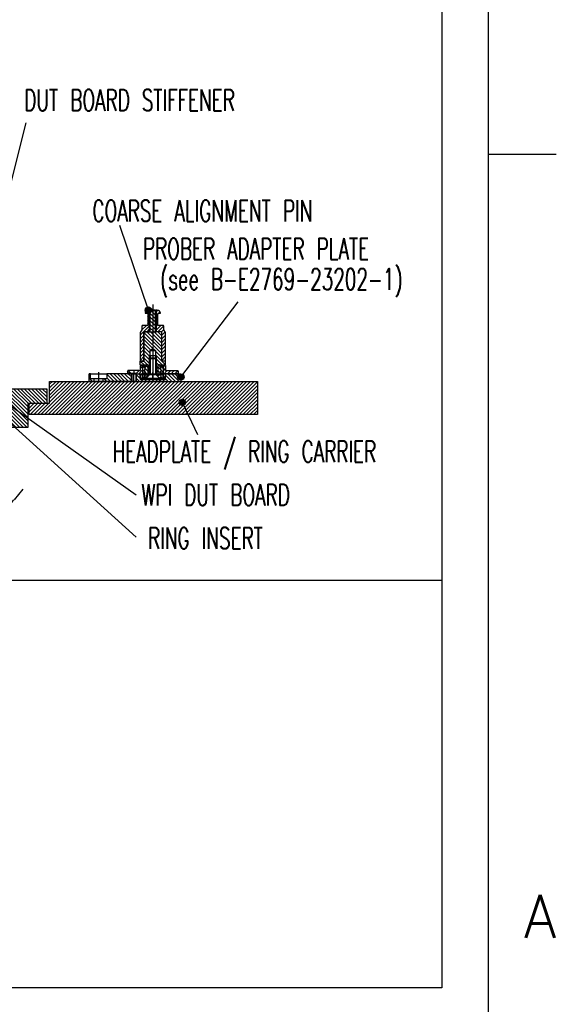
# Model space of a CAD drawing. Extents: x -1765 to 4890, y -3481 to 1222.
# Tile 84 of 98: x 4468 to 4890, y -2953 to -2180. Entities that reach past the tile are written whole.
import ezdxf

# ---------------------------------------------------------------- set-up
doc = ezdxf.new("R2010")
doc.units = 0
doc.linetypes.add('DASHED', pattern=[15, 7, -8])
doc.linetypes.add('DOT_CENTER', pattern=[14, 12, -1, 0, -1])
doc.layers.add('1', color=7, linetype='CONTINUOUS')
doc.styles.add('CONVERTER_1', font='txt.shx', dxfattribs={"width": 0.63})
doc.styles.add('CONVERTER_7', font='txt.shx', dxfattribs={"width": 0.97875})
doc.dimstyles.get("Standard").update_dxf_attribs({"dimtxt": 0.18, "dimasz": 0.18, "dimexe": 0.18, "dimexo": 0.0625, "dimgap": 0.09, "dimtad": 0, "dimtih": 1, "dimtoh": 1, "dimdec": 4, "dimzin": 0, "dimtxsty": 'STANDARD', "dimcen": 0.09, "dimazin": 3, "dimtfac": 1, "dimtdec": 4, "dimtofl": 0, "dimtmove": 0, "dimatfit": 3, "dimtolj": 1, "dimtzin": 0})
pattern_1 = [(135, (0, 0), (-1.4142136, -1.4142136), [])]
pattern_2 = [(-45, (0, 0), (1.4142136, 1.4142136), [])]
pattern_3 = [(45, (2e-11, 369.065), (-1.41421356, 1.41421356), [])]
pattern_4 = [(45, (2e-11, -1113.895), (-1.4142136, 1.4142136), [])]
pattern_5 = [(135, (2e-11, -1113.895), (-1.4142136, -1.4142136), [])]
pattern_6 = [(135, (2e-11, -1113.895), (-1.4142136, -1.4142136), [])]
pattern_7 = [(45, (2e-11, -1113.895), (-1.4142136, 1.4142136), [])]
pattern_8 = [(315, (2e-11, -981.8801), (1.4142136, 1.4142136), [])]

# ---------------------------------------------------------------- blocks, each defined once
blk = doc.blocks.new('ATA1_S', base_point=(-213.984, -428.203))
at = {"layer": '1', "color": 7, "linetype": 'CONTINUOUS'}
blk.add_line((565.576, -428.203), (565.576, 118.957), dxfattribs=at)
at = {"layer": '1', "color": 1, "linetype": 'CONTINUOUS'}
blk.add_line((565.576, -292.163), (571.926, -292.163), dxfattribs=at)
at = {"layer": '1', "color": 7, "insert": (571.926, -363.433), "char_height": 4, "attachment_point": 6, "style": 'CONVERTER_7'}
blk.add_mtext('A', dxfattribs=at)
blk = doc.blocks.new('TEXT__271', base_point=(-2000, -2800))
at = {"layer": '1', "color": 7, "linetype": 'CONTINUOUS'}
for p, q in [((4800, -900), (4800, -2200)), ((4800, -2200), (4800, -2940)), ((4800, -2200), (4800, -2940)), ((4800, -2940), (3700, -2940))]:
    blk.add_line(p, q, dxfattribs=at)
at = {"layer": '1', "color": 1, "linetype": 'CONTINUOUS'}
blk.add_line((4800, -2620), (400, -2620), dxfattribs=at)
blk = doc.blocks.new('PIN_IR__477', base_point=(4152.5, -2484.29))
at = {"layer": '1', "color": 6, "linetype": 'CONTINUOUS'}
for p, q in [((4152.5, -2465.92), (4157.5, -2465.92)), ((4152.5, -2478.92), (4152.5, -2465.92)), ((4157.5, -2465.92), (4157.5, -2478.92)), ((4153, -2480.92), (4152.5, -2478.92)), ((4157.5, -2478.92), (4152.5, -2478.92)), ((4157, -2480.92), (4153, -2480.92)), ((4157.5, -2478.92), (4157, -2480.92))]:
    blk.add_line(p, q, dxfattribs=at)
at = {"layer": '1', "color": 6, "linetype": 'DOT_CENTER'}
blk.add_line((4155, -2461.3), (4155, -2489.29), dxfattribs=at)
at = {"layer": '1', "color": 6, "linetype": 'CONTINUOUS'}
blk.add_arc((4155, -2468.54), 3.63, 46.39718, 133.60282, dxfattribs=at)
blk = doc.blocks.new('INSERT_RING_TSK__478', base_point=(4128, -2518.75))
at = {"layer": '1', "linetype": 'CONTINUOUS'}
h = blk.add_hatch(dxfattribs=at)
h.set_pattern_fill('USER', scale=2, angle=135, pattern_type=0)
h.set_pattern_definition(pattern_1)
h.paths.add_polyline_path([(4147, -2469.75), (4147, -2473.95), (4152.5, -2473.95), (4152.5, -2480.95), (4155, -2481.95), (4157.5, -2480.95), (4157.5, -2473.95), (4160.5, -2473.95), (4160.5, -2491.75), (4140.5, -2491.75), (4140.5, -2492.75), (4127, -2492.75), (4127, -2495.75), (4133, -2495.75), (4133, -2499.75), (4085, -2499.75), (4085, -2480.85), (4070, -2480.85), (4070, -2469.75)])
h = blk.add_hatch(dxfattribs=at)
h.set_pattern_fill('USER', scale=2, angle=135, pattern_type=0)
h.set_pattern_definition(pattern_1)
h.paths.add_polyline_path([(4402.5, -2473.95), (4399.5, -2473.95), (4399.5, -2491.75), (4402.5, -2491.75)])
h = blk.add_hatch(dxfattribs=at)
h.set_pattern_fill('USER', scale=2, angle=135, pattern_type=0)
h.set_pattern_definition(pattern_1)
h.paths.add_polyline_path([(4403, -2473.95), (4402.5, -2473.95), (4402.5, -2491.75), (4403, -2491.75)])
h = blk.add_hatch(dxfattribs=at)
h.set_pattern_fill('USER', scale=2, angle=135, pattern_type=0)
h.set_pattern_definition(pattern_1)
h.paths.add_polyline_path([(4407.5, -2473.95), (4407, -2473.95), (4407, -2491.75), (4407.5, -2491.75)])
h = blk.add_hatch(dxfattribs=at)
h.set_pattern_fill('USER', scale=2, angle=135, pattern_type=0)
h.set_pattern_definition(pattern_1)
h.paths.add_polyline_path([(4490, -2469.75), (4490, -2480.85), (4475, -2480.85), (4475, -2499.75), (4433, -2499.75), (4427, -2499.75), (4427, -2495.75), (4433, -2495.75), (4433, -2492.75), (4419.5, -2492.75), (4419.5, -2491.75), (4407.5, -2491.75), (4407.5, -2473.95), (4413, -2473.95), (4413, -2469.75)])
at = {"layer": '1', "color": 7, "linetype": 'DOT_CENTER'}
for p, q in [((4280, -2455.57), (4280, -2520.16)), ((4155, -2491.84), (4155, -2473.23)), ((4405, -2473.23), (4405, -2491.84)), ((4132, -2489.38), (4132, -2474.99))]:
    blk.add_line(p, q, dxfattribs=at)
at = {"layer": '1', "color": 7, "linetype": 'CONTINUOUS'}
for p, q in [((4070, -2469.75), (4070, -2480.85)), ((4147, -2469.75), (4070, -2469.75)), ((4147, -2473.95), (4147, -2469.75)), ((4152.5, -2473.95), (4147, -2473.95)), ((4152.5, -2473.95), (4157.5, -2473.95)), ((4152.5, -2473.95), (4152.5, -2480.95)), ((4157.5, -2480.95), (4157.5, -2473.95)), ((4160.5, -2473.95), (4157.5, -2473.95)), ((4160.5, -2491.75), (4160.5, -2473.95)), ((4402.5, -2473.95), (4399.5, -2473.95)), ((4399.5, -2473.95), (4399.5, -2491.75)), ((4403, -2473.95), (4402.5, -2473.95)), ((4403, -2473.95), (4403, -2491.75)), ((4407, -2473.95), (4403, -2473.95)), ((4407.5, -2473.95), (4407, -2473.95)), ((4407, -2473.95), (4407, -2491.75)), ((4413, -2473.95), (4407.5, -2473.95)), ((4413, -2469.75), (4413, -2473.95)), ((4490, -2469.75), (4413, -2469.75)), ((4490, -2480.85), (4490, -2469.75)), ((4070, -2480.85), (4085, -2480.85)), ((4085, -2480.85), (4085, -2499.75)), ((4157.5, -2480.95), (4152.5, -2480.95)), ((4152.5, -2480.95), (4155, -2481.95)), ((4155, -2481.95), (4157.5, -2480.95)), ((4475, -2480.85), (4490, -2480.85)), ((4475, -2499.75), (4475, -2480.85)), ((4127, -2492.75), (4140.5, -2492.75)), ((4127, -2492.75), (4127, -2495.75)), ((4127, -2495.75), (4133, -2495.75)), ((4133, -2495.75), (4133, -2499.75)), ((4140.5, -2492.75), (4140.5, -2491.75)), ((4160.5, -2491.75), (4140.5, -2491.75)), ((4402.5, -2491.75), (4399.5, -2491.75)), ((4403, -2491.75), (4402.5, -2491.75)), ((4407, -2491.75), (4403, -2491.75)), ((4407.5, -2491.75), (4407, -2491.75)), ((4419.5, -2491.75), (4407.5, -2491.75)), ((4419.5, -2491.75), (4419.5, -2492.75)), ((4419.5, -2492.75), (4433, -2492.75)), ((4433, -2495.75), (4427, -2495.75)), ((4427, -2495.75), (4427, -2499.75)), ((4433, -2495.75), (4433, -2492.75)), ((4085, -2499.75), (4133, -2499.75)), ((4427, -2499.75), (4433, -2499.75)), ((4433, -2499.75), (4475, -2499.75))]:
    blk.add_line(p, q, dxfattribs=at)
at = {"layer": '1', "color": 7, "linetype": 'DASHED'}
for p, q in [((4402.5, -2473.95), (4402.5, -2491.75)), ((4407.5, -2473.95), (4407.5, -2491.75))]:
    blk.add_line(p, q, dxfattribs=at)
at = {"layer": '1'}
blk.add_blockref('PIN_IR__477', (4152.5, -2484.29), dxfattribs=at)
blk = doc.blocks.new('CATCHPIN__488', base_point=(4559.01, -2364.59))
at = {"layer": '1', "linetype": 'CONTINUOUS'}
h = blk.add_hatch(dxfattribs=at)
h.set_pattern_fill('USER', color=1, scale=2, angle=45, pattern_type=0)
h.set_pattern_definition(pattern_3)
edge = h.paths.add_edge_path()
edge.add_line((4564.9, -2419.75), (4569, -2419.75))
edge.add_line((4569, -2419.75), (4569, -2410.45))
edge.add_line((4569, -2410.45), (4567.2, -2410.45))
edge.add_line((4567.2, -2410.45), (4567, -2410.25))
edge.add_arc((4569.5, -2410.25), 2.5, 450, 540, ccw=False)
edge.add_line((4569.5, -2407.75), (4570.5, -2407.75))
edge.add_line((4570.5, -2407.75), (4570.5, -2424.85))
edge.add_line((4570.5, -2424.85), (4566, -2424.85))
edge.add_line((4566, -2424.85), (4566, -2425.65))
edge.add_line((4566, -2425.65), (4566, -2447.85))
edge.add_line((4566, -2447.85), (4563, -2447.85))
edge.add_line((4563, -2447.85), (4563, -2425.69))
edge.add_arc((4563.5, -2425.69), 0.5, 510, 540, ccw=False)
edge.add_line((4563.07, -2425.44), (4564.4, -2423.13))
edge.add_line((4564.4, -2423.13), (4564.4, -2420.25))
edge.add_arc((4564.9, -2420.25), 0.5, 450, 540, ccw=False)
h = blk.add_hatch(dxfattribs=at)
h.set_pattern_fill('USER', color=1, scale=2, angle=45, pattern_type=0)
h.set_pattern_definition(pattern_3)
edge = h.paths.add_edge_path()
edge.add_line((4581.1, -2419.75), (4577, -2419.75))
edge.add_line((4577, -2419.75), (4577, -2410.45))
edge.add_line((4577, -2410.45), (4578.8, -2410.45))
edge.add_line((4578.8, -2410.45), (4579, -2410.25))
edge.add_arc((4576.5, -2410.25), 2.5, 0, 90)
edge.add_line((4576.5, -2407.75), (4575.5, -2407.75))
edge.add_line((4575.5, -2407.75), (4575.5, -2424.85))
edge.add_line((4575.5, -2424.85), (4580, -2424.85))
edge.add_line((4580, -2424.85), (4580, -2425.65))
edge.add_line((4580, -2425.65), (4580, -2447.85))
edge.add_line((4580, -2447.85), (4583, -2447.85))
edge.add_line((4583, -2447.85), (4583, -2425.69))
edge.add_arc((4582.5, -2425.69), 0.5, 0, 30)
edge.add_line((4582.93, -2425.44), (4581.6, -2423.13))
edge.add_line((4581.6, -2423.13), (4581.6, -2420.25))
edge.add_arc((4581.1, -2420.25), 0.5, 0, 90)
at = {"layer": '1', "color": 7, "linetype": 'DOT_CENTER'}
for p, q in [((4573, -2403.35), (4573, -2407.75)), ((4573, -2407.75), (4573, -2424.28)), ((4573, -2436.3), (4573, -2447.32))]:
    blk.add_line(p, q, dxfattribs=at)
at = {"layer": '1', "color": 7, "linetype": 'CONTINUOUS'}
for p, q in [((4567.2, -2410.45), (4567, -2410.25)), ((4569, -2410.45), (4567.2, -2410.45)), ((4569, -2410.45), (4569, -2419.75)), ((4570.5, -2407.75), (4569.5, -2407.75)), ((4573, -2407.75), (4570.5, -2407.75)), ((4570.5, -2424.85), (4570.5, -2407.75)), ((4573, -2407.75), (4575.5, -2407.75)), ((4575.5, -2407.75), (4575.5, -2424.85)), ((4576.5, -2407.75), (4575.5, -2407.75)), ((4577, -2419.75), (4577, -2410.45)), ((4578.8, -2410.45), (4577, -2410.45)), ((4579, -2410.25), (4578.8, -2410.45)), ((4564.4, -2420.25), (4564.4, -2423.13)), ((4569, -2419.75), (4564.9, -2419.75)), ((4569, -2419.75), (4569, -2419.75)), ((4569, -2419.75), (4569, -2419.75)), ((4569, -2419.75), (4569, -2419.75)), ((4569, -2419.75), (4569, -2419.75)), ((4577, -2419.75), (4577, -2419.75)), ((4577, -2419.75), (4577, -2419.75)), ((4577, -2419.75), (4577, -2419.75)), ((4577, -2419.75), (4577, -2419.75)), ((4581.1, -2419.75), (4577, -2419.75)), ((4581.6, -2423.13), (4581.6, -2420.25)), ((4563, -2425.69), (4563, -2447.85)), ((4564.4, -2423.13), (4563.07, -2425.44)), ((4566, -2424.85), (4566, -2425.65)), ((4570.5, -2424.85), (4566, -2424.85)), ((4566, -2425.65), (4566, -2447.85)), ((4580, -2424.85), (4575.5, -2424.85)), ((4580, -2425.65), (4580, -2424.85)), ((4580, -2447.85), (4580, -2425.65)), ((4582.93, -2425.44), (4581.6, -2423.13)), ((4583, -2447.85), (4583, -2425.69)), ((4566, -2447.85), (4563, -2447.85)), ((4583, -2447.85), (4580, -2447.85))]:
    blk.add_line(p, q, dxfattribs=at)
for centre, radius, start, end in [((4569.5, -2410.25), 2.5, 90, 180), ((4576.5, -2410.25), 2.5, 0, 90), ((4564.9, -2420.25), 0.5, 90, 180), ((4581.1, -2420.25), 0.5, 0, 90), ((4563.5, -2425.69), 0.5, 150, 180), ((4582.5, -2425.69), 0.5, 0, 30)]:
    blk.add_arc(centre, radius, start, end, dxfattribs=at)
blk = doc.blocks.new('FLANGE_CP__489', base_point=(4560.35, -2399.28))
at = {"layer": '1', "linetype": 'CONTINUOUS'}
h = blk.add_hatch(dxfattribs=at)
h.set_pattern_fill('USER', color=6, scale=2, angle=45, pattern_type=0)
h.set_pattern_definition(pattern_4)
h.paths.add_polyline_path([(4565, -2452.35), (4565, -2461.75), (4564, -2461.75), (4563, -2460.75), (4563, -2457.75), (4560.25, -2457.75), (4560.25, -2457.35), (4562.35, -2455.25), (4563, -2455.25), (4563, -2451.35), (4566.5, -2451.35), (4566.5, -2452.35)])
h = blk.add_hatch(dxfattribs=at)
h.set_pattern_fill('USER', color=6, scale=2, angle=45, pattern_type=0)
h.set_pattern_definition(pattern_4)
h.paths.add_polyline_path([(4593, -2455.75), (4593, -2457.25), (4592.5, -2457.75), (4583, -2457.75), (4583, -2460.75), (4582, -2461.75), (4581, -2461.75), (4581, -2452.35), (4579.5, -2452.35), (4579.5, -2451.35), (4583, -2451.35), (4583, -2455.25), (4592.5, -2455.25)])
h = blk.add_hatch(dxfattribs=at)
h.set_pattern_fill('USER', color=6, scale=2, angle=45, pattern_type=0)
h.set_pattern_definition(pattern_4)
h.paths.add_polyline_path([(4553.65, -2455.25), (4555.75, -2457.35), (4555.75, -2457.75), (4553.5, -2457.75), (4553, -2457.25), (4553, -2455.75), (4553.5, -2455.25)])
at = {"layer": '1', "color": 6, "linetype": 'CONTINUOUS'}
for p, q in [((4563, -2451.35), (4563, -2455.25)), ((4563, -2451.35), (4566.5, -2451.35)), ((4566.5, -2452.35), (4566.5, -2451.35)), ((4579.5, -2451.35), (4583, -2451.35)), ((4579.5, -2452.35), (4579.5, -2451.35)), ((4583, -2451.35), (4583, -2455.25)), ((4553, -2455.75), (4553, -2457.25)), ((4553, -2457.25), (4553.5, -2457.75)), ((4553.65, -2455.25), (4553.5, -2455.25)), ((4553.5, -2457.75), (4555.75, -2457.75)), ((4555.75, -2457.35), (4553.65, -2455.25)), ((4562.35, -2455.25), (4553.65, -2455.25)), ((4555.75, -2457.75), (4555.75, -2457.35)), ((4555.75, -2457.35), (4560.25, -2457.35)), ((4555.75, -2457.75), (4560.25, -2457.75)), ((4562.35, -2455.25), (4560.25, -2457.35)), ((4560.25, -2457.35), (4560.25, -2457.75)), ((4560.25, -2457.75), (4563, -2457.75)), ((4562.35, -2455.25), (4563, -2455.25)), ((4563, -2460.75), (4563, -2457.75)), ((4566.5, -2452.35), (4565, -2452.35)), ((4565, -2452.35), (4565, -2461.75)), ((4579.5, -2452.35), (4581, -2452.35)), ((4581, -2452.35), (4581, -2461.75)), ((4583, -2455.25), (4592.5, -2455.25)), ((4583, -2460.75), (4583, -2457.75)), ((4592.5, -2457.75), (4583, -2457.75)), ((4593, -2455.75), (4592.5, -2455.25)), ((4593, -2457.25), (4592.5, -2457.75)), ((4593, -2455.75), (4593, -2457.25)), ((4563, -2460.75), (4564, -2461.75)), ((4564, -2461.75), (4565, -2461.75)), ((4565, -2461.75), (4581, -2461.75)), ((4581, -2461.75), (4582, -2461.75)), ((4583, -2460.75), (4582, -2461.75))]:
    blk.add_line(p, q, dxfattribs=at)
at = {"layer": '1', "color": 6, "linetype": 'DOT_CENTER'}
for p, q in [((4573, -2449.32), (4573, -2463.56)), ((4553, -2455.75), (4553.5, -2455.25)), ((4558, -2455.01), (4558, -2458.15))]:
    blk.add_line(p, q, dxfattribs=at)
blk = doc.blocks.new('BALLHEAD_CP__490', base_point=(4565, -2450.15))
at = {"layer": '1', "linetype": 'CONTINUOUS'}
h = blk.add_hatch(dxfattribs=at)
h.set_pattern_fill('USER', color=1, scale=2, angle=135, pattern_type=0)
h.set_pattern_definition(pattern_5)
edge = h.paths.add_edge_path()
edge.add_line((4569, -2458.85), (4569, -2450.85))
edge.add_line((4569, -2450.85), (4567.88, -2450.85))
edge.add_arc((4573, -2454.85), 6.5, 142.02013, 157.38014)
edge.add_arc((4573, -2454.85), 6.5, 157.38014, -157.38014)
edge.add_arc((4573, -2454.85), 6.5, -157.38014, -142.02013)
edge.add_line((4567.88, -2458.85), (4569, -2458.85))
h = blk.add_hatch(dxfattribs=at)
h.set_pattern_fill('USER', color=1, scale=2, angle=135, pattern_type=0)
h.set_pattern_definition(pattern_5)
edge = h.paths.add_edge_path()
edge.add_arc((4573, -2454.85), 6.5, -37.97987, -22.61986)
edge.add_arc((4573, -2454.85), 6.5, -22.61986, 22.61986)
edge.add_arc((4573, -2454.85), 6.5, 22.61986, 37.97987)
edge.add_line((4578.12, -2450.85), (4577, -2450.85))
edge.add_line((4577, -2450.85), (4577, -2458.85))
edge.add_line((4577, -2458.85), (4578.12, -2458.85))
h = blk.add_hatch(dxfattribs=at)
h.set_pattern_fill('USER', color=1, scale=2, angle=135, pattern_type=0)
h.set_pattern_definition(pattern_5)
edge = h.paths.add_edge_path()
edge.add_arc((4573, -2454.85), 6.5, 517.38014, 202.61986, ccw=False)
edge.add_line((4567, -2452.35), (4565.5, -2452.35))
edge.add_line((4565.5, -2452.35), (4565, -2452.85))
edge.add_line((4565, -2452.85), (4565, -2456.85))
edge.add_line((4565, -2456.85), (4565.5, -2457.35))
edge.add_line((4565.5, -2457.35), (4567, -2457.35))
h = blk.add_hatch(dxfattribs=at)
h.set_pattern_fill('USER', color=1, scale=2, angle=135, pattern_type=0)
h.set_pattern_definition(pattern_5)
edge = h.paths.add_edge_path()
edge.add_line((4580.5, -2457.35), (4581, -2456.85))
edge.add_line((4581, -2456.85), (4581, -2452.85))
edge.add_line((4581, -2452.85), (4580.5, -2452.35))
edge.add_line((4580.5, -2452.35), (4579, -2452.35))
edge.add_arc((4573, -2454.85), 6.5, 337.38014, 382.61986, ccw=False)
edge.add_line((4579, -2457.35), (4580.5, -2457.35))
at = {"layer": '1', "color": 1, "linetype": 'CONTINUOUS'}
for p, q in [((4569, -2450.85), (4567.88, -2450.85)), ((4569, -2450.85), (4569, -2458.85)), ((4578.12, -2450.85), (4577, -2450.85)), ((4577, -2450.85), (4577, -2458.85)), ((4565.5, -2452.35), (4565, -2452.85)), ((4565, -2452.85), (4565, -2456.85)), ((4565, -2456.85), (4565.5, -2457.35)), ((4567, -2452.35), (4565.5, -2452.35)), ((4565.5, -2457.35), (4567, -2457.35)), ((4569, -2458.85), (4567.88, -2458.85)), ((4578.12, -2458.85), (4577, -2458.85)), ((4579, -2452.35), (4580.5, -2452.35)), ((4580.5, -2457.35), (4579, -2457.35)), ((4580.5, -2452.35), (4581, -2452.85)), ((4581, -2456.85), (4580.5, -2457.35)), ((4581, -2452.85), (4581, -2456.85))]:
    blk.add_line(p, q, dxfattribs=at)
at = {"layer": '1', "color": 1, "linetype": 'DOT_CENTER'}
blk.add_line((4573, -2450.15), (4573, -2459.96), dxfattribs=at)
at = {"layer": '1', "color": 1, "linetype": 'CONTINUOUS'}
for start, end in [(142.02013, 157.38014), (22.61986, 37.97987), (157.38014, -157.38014), (-157.38014, -142.02013), (-37.97987, -22.61986), (-22.61986, 22.61986)]:
    blk.add_arc((4573, -2454.85), 6.5, start, end, dxfattribs=at)
blk = doc.blocks.new('SLEEVE_CP__491', base_point=(4572.02, -2410.4))
at = {"layer": '1', "linetype": 'CONTINUOUS'}
h = blk.add_hatch(dxfattribs=at)
h.set_pattern_fill('USER', color=4, scale=2, angle=135, pattern_type=0)
h.set_pattern_definition(pattern_6)
h.paths.add_polyline_path([(4566.5, -2461.75), (4566.5, -2457.35), (4565, -2457.35), (4565, -2461.75)])
h = blk.add_hatch(dxfattribs=at)
h.set_pattern_fill('USER', color=4, scale=2, angle=135, pattern_type=0)
h.set_pattern_definition(pattern_6)
h.paths.add_polyline_path([(4581, -2461.75), (4581, -2457.35), (4579.5, -2457.35), (4579.5, -2461.75)])
at = {"layer": '1', "color": 4, "linetype": 'CONTINUOUS'}
for p, q in [((4566.5, -2457.35), (4565, -2457.35)), ((4565, -2461.75), (4565, -2457.35)), ((4567, -2457.35), (4566.5, -2457.35)), ((4579.5, -2457.35), (4579, -2457.35)), ((4581, -2457.35), (4579.5, -2457.35)), ((4581, -2461.75), (4581, -2457.35)), ((4566.5, -2461.75), (4565, -2461.75)), ((4579.5, -2461.75), (4566.5, -2461.75)), ((4581, -2461.75), (4579.5, -2461.75))]:
    blk.add_line(p, q, dxfattribs=at)
at = {"layer": '1', "color": 4, "linetype": 'DASHED'}
for p, q in [((4566.5, -2461.75), (4566.5, -2457.35)), ((4579.5, -2461.75), (4579.5, -2457.35))]:
    blk.add_line(p, q, dxfattribs=at)
at = {"layer": '1', "color": 1, "linetype": 'DOT_CENTER'}
blk.add_line((4573, -2462.7), (4573, -2456.79), dxfattribs=at)
blk = doc.blocks.new('WASHER_CP__492', base_point=(4572.21, -2430.42))
at = {"layer": '1', "linetype": 'CONTINUOUS'}
h = blk.add_hatch(dxfattribs=at)
h.set_pattern_fill('USER', color=3, scale=2, angle=45, pattern_type=0)
h.set_pattern_definition(pattern_7)
h.paths.add_polyline_path([(4569.8, -2459.16), (4569.8, -2458.85), (4566.6, -2458.85), (4566.6, -2461.65), (4567.3, -2461.65)])
h = blk.add_hatch(dxfattribs=at)
h.set_pattern_fill('USER', color=3, scale=2, angle=45, pattern_type=0)
h.set_pattern_definition(pattern_7)
h.paths.add_polyline_path([(4579.4, -2458.85), (4576.2, -2458.85), (4576.2, -2459.16), (4578.7, -2461.65), (4579.4, -2461.65)])
at = {"layer": '1', "color": 3, "linetype": 'CONTINUOUS'}
for p, q in [((4566.6, -2458.85), (4566.6, -2461.65)), ((4569.8, -2458.85), (4566.6, -2458.85)), ((4569.8, -2459.16), (4567.3, -2461.65)), ((4569.8, -2458.85), (4569.8, -2459.16)), ((4569.9, -2458.85), (4569.8, -2458.85)), ((4576.2, -2458.85), (4576, -2458.85)), ((4576.2, -2458.85), (4576.2, -2459.16)), ((4579.4, -2458.85), (4576.2, -2458.85)), ((4578.7, -2461.65), (4576.2, -2459.16)), ((4579.4, -2458.85), (4579.4, -2461.65)), ((4566.6, -2461.65), (4567.3, -2461.65)), ((4567.3, -2461.65), (4578.7, -2461.65)), ((4578.7, -2461.65), (4579.4, -2461.65))]:
    blk.add_line(p, q, dxfattribs=at)
at = {"layer": '1', "color": 1, "linetype": 'DOT_CENTER'}
blk.add_line((4573, -2458.31), (4573, -2463.35), dxfattribs=at)
blk = doc.blocks.new('SCREW_CP__493', base_point=(4567, -2441.76))
at = {"layer": '1', "color": 7, "linetype": 'DOT_CENTER'}
blk.add_line((4573, -2441.26), (4573, -2464.06), dxfattribs=at)
at = {"layer": '1', "color": 7, "linetype": 'CONTINUOUS'}
for p, q in [((4570.5, -2445.96), (4571, -2445.46)), ((4575.5, -2445.96), (4570.5, -2445.96)), ((4570.5, -2445.96), (4570.5, -2457.66)), ((4571, -2445.46), (4571, -2445.96)), ((4575, -2445.46), (4571, -2445.46)), ((4571, -2445.96), (4571, -2457.66)), ((4575, -2445.46), (4575, -2445.96)), ((4575.5, -2445.96), (4575, -2445.46)), ((4575, -2445.96), (4575, -2457.66)), ((4575.5, -2445.96), (4575.5, -2457.66)), ((4567.5, -2461.46), (4570.5, -2458.46)), ((4570.5, -2458.46), (4570.5, -2457.66)), ((4571, -2458.46), (4570.5, -2458.46)), ((4571, -2458.46), (4571, -2457.66)), ((4575, -2458.46), (4571, -2458.46)), ((4575, -2458.46), (4575, -2457.66)), ((4575.5, -2458.46), (4575, -2458.46)), ((4575.5, -2457.66), (4575.5, -2458.46)), ((4578.5, -2461.46), (4575.5, -2458.46)), ((4578.5, -2461.46), (4567.5, -2461.46))]:
    blk.add_line(p, q, dxfattribs=at)
blk = doc.blocks.new('GUIDE_CP__494', base_point=(4565.5, -2414.51))
at = {"layer": '1', "linetype": 'CONTINUOUS'}
h = blk.add_hatch(dxfattribs=at)
h.set_pattern_fill('USER', color=5, scale=2, angle=315, pattern_type=0)
h.set_pattern_definition(pattern_8)
h.paths.add_polyline_path([(4575.5, -2408.35), (4575.5, -2424.85), (4570.5, -2424.85), (4570.5, -2408.35)])
h = blk.add_hatch(dxfattribs=at)
h.set_pattern_fill('USER', color=5, scale=2, angle=315, pattern_type=0)
h.set_pattern_definition(pattern_8)
h.paths.add_polyline_path([(4580, -2424.85), (4580, -2447.85), (4583, -2447.85), (4583, -2450.85), (4577, -2450.85), (4577, -2458.85), (4576.2, -2458.85), (4575.5, -2458.16), (4575.5, -2443.95), (4575.5, -2443.37), (4575, -2443.37), (4575, -2443.35), (4575, -2439.35), (4573, -2437.91), (4571, -2439.35), (4571, -2443.35), (4570.5, -2443.35), (4570.5, -2458.16), (4569.8, -2458.85), (4569, -2458.85), (4569, -2450.85), (4563, -2450.85), (4563, -2447.85), (4566, -2447.85), (4566, -2424.85), (4570.5, -2424.85), (4575.5, -2424.85)])
at = {"layer": '1', "color": 5, "linetype": 'CONTINUOUS'}
for p, q in [((4571, -2407.85), (4570.5, -2408.35)), ((4570.5, -2424.85), (4570.5, -2408.35)), ((4575.5, -2408.35), (4570.5, -2408.35)), ((4575, -2407.85), (4571, -2407.85)), ((4571, -2424.85), (4571, -2407.85)), ((4575, -2407.85), (4575.5, -2408.35)), ((4575, -2424.85), (4575, -2407.85)), ((4575.5, -2424.85), (4575.5, -2408.35)), ((4566, -2424.85), (4570.5, -2424.85)), ((4566, -2447.85), (4566, -2424.85)), ((4570.5, -2424.85), (4575.5, -2424.85)), ((4580, -2424.85), (4575.5, -2424.85)), ((4580, -2447.85), (4580, -2424.85)), ((4570.5, -2458.16), (4570.5, -2443.35)), ((4571, -2443.35), (4570.5, -2443.35)), ((4571, -2439.35), (4573, -2437.91)), ((4571, -2443.35), (4571, -2439.35)), ((4571, -2439.35), (4575, -2439.35)), ((4571, -2443.35), (4571, -2445.46)), ((4571, -2443.35), (4575, -2443.35)), ((4573, -2437.91), (4575, -2439.35)), ((4575, -2439.35), (4575, -2443.35)), ((4575, -2443.35), (4575, -2443.37)), ((4575, -2443.37), (4575, -2445.46)), ((4575, -2443.37), (4575.5, -2443.37)), ((4575.5, -2443.37), (4575.5, -2443.95)), ((4563, -2450.85), (4563, -2447.85)), ((4563, -2447.85), (4566, -2447.85)), ((4563, -2450.85), (4569, -2450.85)), ((4569, -2450.85), (4569, -2458.85)), ((4575.5, -2443.95), (4575.5, -2458.16)), ((4577, -2450.85), (4583, -2450.85)), ((4577, -2450.85), (4577, -2458.85)), ((4583, -2447.85), (4580, -2447.85)), ((4583, -2450.85), (4583, -2447.85)), ((4569, -2458.85), (4569.8, -2458.85)), ((4569.8, -2458.85), (4570.5, -2458.16)), ((4576.2, -2458.85), (4575.5, -2458.16)), ((4577, -2458.85), (4576.2, -2458.85))]:
    blk.add_line(p, q, dxfattribs=at)
at = {"layer": '1', "color": 5, "linetype": 'DOT_CENTER'}
blk.add_line((4573, -2408.26), (4573, -2460.53), dxfattribs=at)
blk = doc.blocks.new('CATCH_PIN_ASSY__495', base_point=(4545.27, -2400.35))
at = {"layer": '1'}
for name, p in [('CATCHPIN__488', (4559.01, -2364.59)), ('GUIDE_CP__494', (4565.5, -2414.51)), ('SCREW_CP__493', (4567, -2441.76)), ('FLANGE_CP__489', (4560.35, -2399.28)), ('BALLHEAD_CP__490', (4565, -2450.15)), ('SLEEVE_CP__491', (4572.02, -2410.4)), ('WASHER_CP__492', (4572.21, -2430.42))]:
    blk.add_blockref(name, p, dxfattribs=at)
blk = doc.blocks.new('PIN_ASSY3__496', base_point=(3893, -2400.6))
at = {"layer": '1', "linetype": 'CONTINUOUS'}
h = blk.add_hatch(dxfattribs=at)
h.set_pattern_fill('USER', color=5, scale=2, angle=-45, pattern_type=0)
h.set_pattern_definition(pattern_2)
h.paths.add_polyline_path([(4524, -2461.75), (4524, -2457.75), (4523, -2457.75), (4523, -2463.75), (4527, -2463.75), (4527, -2461.75)])
h = blk.add_hatch(dxfattribs=at)
h.set_pattern_fill('USER', color=5, scale=2, angle=-45, pattern_type=0)
h.set_pattern_definition(pattern_2)
h.paths.add_polyline_path([(4537, -2457.75), (4537, -2461.75), (4534, -2461.75), (4534, -2463.75), (4556.4, -2463.75), (4556.4, -2457.75)])
h = blk.add_hatch(dxfattribs=at)
h.set_pattern_fill('USER', color=5, scale=2, angle=-45, pattern_type=0)
h.set_pattern_definition(pattern_2)
h.paths.add_polyline_path([(4595, -2463.75), (4559.6, -2463.75), (4559.6, -2457.75), (4563, -2457.75), (4563, -2462.15), (4583, -2462.15), (4583, -2457.75), (4595, -2457.75)])
at = {"layer": '1', "color": 5, "linetype": 'CONTINUOUS'}
for p, q in [((4523, -2463.75), (4523, -2457.75)), ((4524, -2457.75), (4523, -2457.75)), ((4524, -2457.75), (4537, -2457.75)), ((4524, -2461.75), (4524, -2457.75)), ((4556.4, -2457.75), (4537, -2457.75)), ((4537, -2457.75), (4537, -2461.75)), ((4556, -2457.75), (4556, -2463.75)), ((4556.4, -2457.75), (4556.4, -2463.75)), ((4556.4, -2457.75), (4559.6, -2457.75)), ((4559.6, -2457.75), (4563, -2457.75)), ((4559.6, -2457.75), (4559.6, -2463.75)), ((4560, -2457.75), (4560, -2463.75)), ((4563, -2457.75), (4583, -2457.75)), ((4563, -2457.75), (4563, -2462.15)), ((4583, -2457.75), (4595, -2457.75)), ((4583, -2462.15), (4583, -2457.75)), ((4595, -2457.75), (4595, -2463.75)), ((4527, -2463.75), (4523, -2463.75)), ((4527, -2461.75), (4524, -2461.75)), ((4534, -2461.75), (4527, -2461.75)), ((4527, -2463.75), (4527, -2461.75)), ((4534, -2463.75), (4527, -2463.75)), ((4537, -2461.75), (4534, -2461.75)), ((4534, -2463.75), (4534, -2461.75)), ((4556.4, -2463.75), (4534, -2463.75)), ((4559.6, -2463.75), (4556.4, -2463.75)), ((4559.6, -2463.75), (4595, -2463.75)), ((4563, -2462.15), (4583, -2462.15))]:
    blk.add_line(p, q, dxfattribs=at)
at = {"layer": '1', "color": 5, "linetype": 'DOT_CENTER'}
for p, q in [((4530.5, -2464.52), (4530.5, -2456.52)), ((4558, -2464.8), (4558, -2457.07))]:
    blk.add_line(p, q, dxfattribs=at)
at = {"layer": '1'}
blk.add_blockref('CATCH_PIN_ASSY__495', (4545.27, -2400.35), dxfattribs=at)
blk = doc.blocks.new('HEADPLATE__506', base_point=(4516, -2504.75))
at = {"layer": '1', "linetype": 'CONTINUOUS'}
h = blk.add_hatch(dxfattribs=at)
h.set_pattern_fill('USER', color=1, scale=2, angle=45, pattern_type=0)
h.set_pattern_definition([(45, (0, 0), (-1.4142136, 1.4142136), [])])
h.paths.add_polyline_path([(4655.08, -2463.75), (4492, -2463.75), (4492, -2480.85), (4476, -2480.85), (4476, -2489.75), (4655.08, -2489.75)])
at = {"layer": '1', "color": 1, "linetype": 'CONTINUOUS'}
for p, q in [((4492, -2463.75), (4655.08, -2463.75)), ((4492, -2480.85), (4492, -2463.75)), ((4655.08, -2463.75), (4655.08, -2489.75)), ((4476, -2480.85), (4492, -2480.85)), ((4476, -2489.75), (4476, -2480.85)), ((4655.08, -2489.75), (4476, -2489.75))]:
    blk.add_line(p, q, dxfattribs=at)
at = {"layer": '1'}
blk.add_blockref('PIN_ASSY3__496', (3893, -2400.6), dxfattribs=at)
blk = doc.blocks.new('TSK_APM90__507', base_point=(4020, -2520.16))
at = {"layer": '1'}
for name, p in [('HEADPLATE__506', (4516, -2504.75)), ('INSERT_RING_TSK__478', (4128, -2518.75))]:
    blk.add_blockref(name, p, dxfattribs=at)
blk = doc.blocks.new('TEXT__469', base_point=(3686.93, -2611.06))
at = {"layer": '1'}
h = blk.add_hatch(color=1, dxfattribs=at)
edge = h.paths.add_edge_path()
edge.add_arc((4569.5, -2407.75), 2.52, -180, 180)
h = blk.add_hatch(color=1, dxfattribs=at)
edge = h.paths.add_edge_path()
edge.add_arc((4426.71, -2447.07), 2.52, -180, 180)
h = blk.add_hatch(color=1, dxfattribs=at)
edge = h.paths.add_edge_path()
edge.add_arc((4424.78, -2456.95), 2.52, -180, 180)
h = blk.add_hatch(color=1, dxfattribs=at)
edge = h.paths.add_edge_path()
edge.add_arc((4595, -2460.28), 2.52, -180, 180)
h = blk.add_hatch(color=1, dxfattribs=at)
edge = h.paths.add_edge_path()
edge.add_arc((4596.13, -2480.16), 2.52, -180, 180)
h = blk.add_hatch(color=1, dxfattribs=at)
edge = h.paths.add_edge_path()
edge.add_arc((4449.97, -2486.55), 2.52, -180, 180)
at = {"layer": '1', "color": 1, "linetype": 'CONTINUOUS'}
for p, q in [((4096, -2556.75), (4089.03, -2548.43)), ((4470.97, -2548.43), (4464, -2556.75)), ((4275, -2563.91), (4111.34, -2563.91)), ((4280, -2567.91), (4275, -2563.91)), ((4285, -2563.91), (4280, -2567.91)), ((4448.66, -2563.91), (4285, -2563.91))]:
    blk.add_line(p, q, dxfattribs=at)
at = {"layer": '1', "color": 1}
blk.add_lwpolyline([(3723.33, -2611.46), (3993.48, -2611.46, 0.414214), (4010.28, -2594.66), (4010.28, -2534.18, 0.414214), (3993.48, -2517.38), (3723.33, -2517.38, 0.414214), (3706.53, -2534.18), (3706.53, -2594.66, 0.414214)], format="xyb", close=True, dxfattribs=at)
for centre in [(4569.5, -2407.75), (4426.71, -2447.07), (4424.78, -2456.95), (4595, -2460.28), (4596.13, -2480.16), (4449.97, -2486.55)]:
    blk.add_circle(centre, 2.52, dxfattribs=at)
at = {"layer": '1', "color": 1, "linetype": 'CONTINUOUS'}
for centre, start, end in [((4111.34, -2543.91), -140.06117, -90), ((4448.66, -2543.91), -90, -39.93883)]:
    blk.add_arc(centre, 20, start, end, dxfattribs=at)
at = {"layer": '1', "color": 1, "style": 'CONVERTER_1', "width": 0.63}
for s, p in [('WPI DUT BOARD STIFFENER', (4438.48, -2251.19)), ('COARSE ALIGNMENT PIN', (4525.57, -2338.24)), ('PROBER ADAPTER PLATE', (4565.18, -2367.93)), ('(see B-E2769-23202-1)', (4578.69, -2391.88)), ('HEADPLATE / RING CARRIER', (4541.27, -2527.21)), ('WPI DUT BOARD', (4564.09, -2561.25)), ('WAFER PROBER INTERFACE WITH POGO TOWER', (4085.35, -2590.59)), ('RING INSERT', (4569.22, -2595.34))]:
    blk.add_text(s, height=16.8, dxfattribs=at).set_placement(p)
at = {"layer": '1', "color": 1, "insert": (3843.64, -2435.22), "char_height": 16.8, "attachment_point": 7, "rotation": 90, "style": 'CONVERTER_1'}
blk.add_mtext('ADJUSTABLE RANGE', dxfattribs=at)
at = {"layer": '1', "color": 1, "insert": (3714.93, -2603.06), "char_height": 16.8, "attachment_point": 7, "style": 'CONVERTER_1'}
blk.add_mtext('DISTANCE RANGE\\PFROM STIFFENER TOP SURFACE\\PTO HEADPLATE', dxfattribs=at)
at = {"layer": '1', "color": 1, "linetype": 'CONTINUOUS', "has_arrowhead": 0}
for points in [[(4426.71, -2447.07), (4473.45, -2260.52)], [(4569.5, -2407.75), (4547.1, -2341.35)], [(4595, -2460.28), (4640.08, -2401.25)], [(4424.78, -2456.95), (4559.82, -2552.9)], [(4596.13, -2480.16), (4608.19, -2505.57)], [(4449.97, -2486.55), (4559.96, -2586.02)]]:
    blk.add_leader(points, dimstyle='Standard', dxfattribs=at)
blk = doc.blocks.new('WPIF_TSK__548', base_point=(4317.82, -3712.74))
at = {"layer": '1'}
for name, p in [('TEXT__469', (3686.93, -2611.06)), ('TSK_APM90__507', (4020, -2520.16))]:
    blk.add_blockref(name, p, dxfattribs=at)
blk = doc.blocks.new('C-E2803-62282-1S11B__549', base_point=(4280, -2449.25))
at = {"layer": '1'}
blk.add_blockref('WPIF_TSK__548', (4317.82, -3712.74), dxfattribs=at)

msp = doc.modelspace()

# ---------------------------------------------------------------- block references
at = {"layer": '1', "xscale": 8.40000000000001, "yscale": 8.40000000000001, "zscale": 8.40000000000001}
msp.add_blockref('ATA1_S', (-1711.87, -3428), dxfattribs=at)
at = {"layer": '1'}
for name, p in [('TEXT__271', (-2000, -2800)), ('C-E2803-62282-1S11B__549', (4280, -2449.25))]:
    msp.add_blockref(name, p, dxfattribs=at)

doc.saveas('drawing.dxf')
